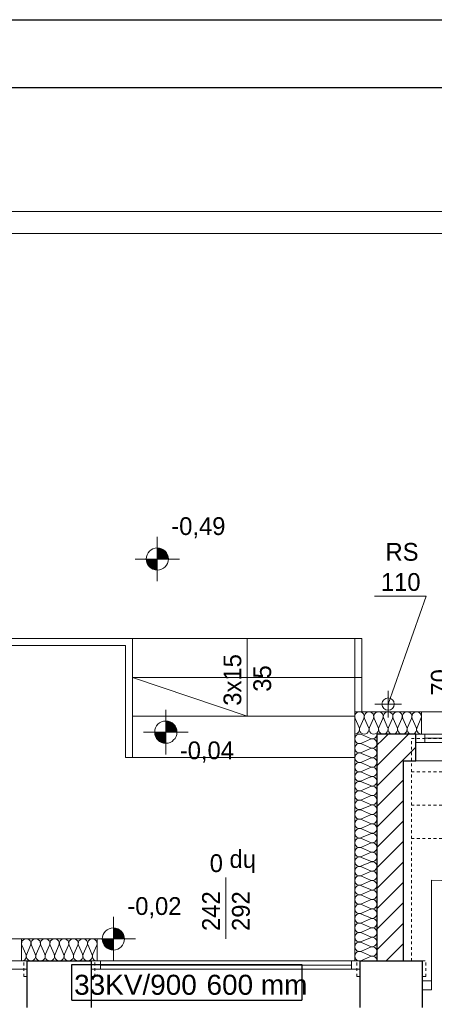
# Model space of a CAD drawing. Extents: x -220425 to -93252, y -20065 to 80294.
# Tile 23 of 103: x -181929 to -178196, y 2255 to 11109. Entities that reach past the tile are written whole.
import ezdxf
from ezdxf.lldxf.tags import DXFTag

# ---------------------------------------------------------------- set-up
doc = ezdxf.new("R2010")
doc.units = 0
doc.header["$MEASUREMENT"] = 0
doc.set_wipeout_variables(frame=1)
doc.linetypes.add('Hidden Line', pattern=[50, 25, -25])
for name, color, linetype in [('#kan_san-op', 34, 'Continuous'), ('_TABELA', 7, 'Continuous'), ('IS_Text_Odbiornikow_Therm', 7, 'Continuous')]:
    doc.layers.add(name, color=color, linetype=linetype)
for name, color, linetype, lineweight in [('#ks', 34, 'Continuous', 30), ('ARCH dach_Nr_Pióra__46', 5, 'Continuous', 13), ('Arch rynny_Nr_Pióra__21', 7, 'Continuous', 9), ('Arch schody_Nr_Pióra__21', 7, 'Continuous', 9), ('Arch wyburzenia_Nr_Pióra__46', 5, 'Continuous', 13), ('Arch ściany nośne_Nr_Pióra__21', 7, 'Continuous', 9), ('Arch ściany nośne_Nr_Pióra__27', 7, 'Continuous', 30), ('INWENT RZĘDNE_Nr_Pióra__21', 7, 'Continuous', 9), ('INWENT.ŚCIANY_Nr_Pióra__1', 7, 'Continuous', 25), ('INWENT.ŚCIANY_Nr_Pióra__101', 8, 'Continuous', 13), ('PODKŁAD', 252, 'Continuous', 35), ('RAMKA', 255, 'Continuous', 35)]:
    doc.layers.add(name, color=color, linetype=linetype, lineweight=lineweight)
for name, color, linetype, lineweight, true_color in [('Arch drzwi_Nr_Pióra__4', 7, 'Continuous', 9, 0x029e21), ('Arch ocieplenie_Nr_Pióra__22', 7, 'Continuous', 9, 0x7f7f7f), ('Arch okna_Nr_Pióra__4', 7, 'Continuous', 9, 0x029e21)]:
    doc.layers.add(name, color=color, linetype=linetype, lineweight=lineweight, true_color=true_color)
doc.styles.add('GENERATED_STYLE_2', font='txt')
doc.styles.add('GENERATED_STYLE_6', font='txt')
doc.styles.get("Standard").update_dxf_attribs({"font": 'txt', "bigfont": 'BIGFONT.SHX'})
tags = doc.linetypes.add('SOLID', pattern=[10, 10, 0]).pattern_tags.tags
tags[6:7] = [DXFTag(74, 4), DXFTag(75, 0), DXFTag(340, '0'), DXFTag(46, 0.0), DXFTag(50, 0.0), DXFTag(44, 0.0), DXFTag(45, 0.0)]
tags[4:5] = [DXFTag(74, 4), DXFTag(75, 0), DXFTag(340, '0'), DXFTag(46, 0.0), DXFTag(50, 0.0), DXFTag(44, 0.0), DXFTag(45, 0.0)]
pattern_1 = [(45, (0, 0), (-91.92388, 91.92388), [])]

# ---------------------------------------------------------------- blocks, each defined once
blk = doc.blocks.new('parter')
at = {"layer": 'Arch ściany nośne_Nr_Pióra__21', "linetype": 'Continuous'}
h = blk.add_hatch(dxfattribs=at)
h.set_pattern_fill('Common_Brick', color=252, style=0, pattern_type=2)
h.set_pattern_definition(pattern_1)
h.paths.add_polyline_path([(-178472.4, 2644.9), (-178472.4, 4444.9), (-178712.4, 4684.9), (-178712.4, 2644.9)], flags=0)
h = blk.add_hatch(dxfattribs=at)
h.set_pattern_fill('Common_Brick', color=252, style=0, pattern_type=2)
h.set_pattern_definition(pattern_1)
h.paths.add_polyline_path([(-178362.4, 4684.9), (-178712.4, 4684.9), (-178472.4, 4444.9), (-178362.4, 4444.9)], flags=0)
at = {"layer": 'INWENT RZĘDNE_Nr_Pióra__21', "linetype": 'Continuous'}
for points in [[(-180690.2, 6258.8), (-180590.2, 6258.8), (-180597.8, 6297.1), (-180619.5, 6329.5), (-180651.9, 6351.2), (-180690.2, 6358.8)], [(-180690.2, 6258.8), (-180790.2, 6258.8), (-180782.6, 6220.5), (-180760.9, 6188.1), (-180728.5, 6166.4), (-180690.2, 6158.8)], [(-180613.6, 4702.2), (-180513.6, 4702.2), (-180521.2, 4740.4), (-180542.9, 4772.9), (-180575.3, 4794.6), (-180613.6, 4802.2)], [(-180613.6, 4702.2), (-180713.6, 4702.2), (-180706, 4663.9), (-180684.3, 4631.5), (-180651.8, 4609.8), (-180613.6, 4602.2)], [(-181086, 2842.2), (-180986, 2842.2), (-180993.6, 2880.5), (-181015.3, 2913), (-181047.7, 2934.6), (-181086, 2942.2)], [(-181086, 2842.2), (-181186, 2842.2), (-181178.4, 2804), (-181156.7, 2771.5), (-181124.3, 2749.9), (-181086, 2742.2)]]:
    blk.add_hatch(color=252, dxfattribs=at).paths.add_polyline_path(points, flags=0)
at = {"layer": 'ARCH dach_Nr_Pióra__46', "color": 252, "linetype": 'Hidden Line'}
blk.add_line((-178912.4, 4884.9), (-173282.4, 4884.9), dxfattribs=at)
at = {"layer": 'Arch drzwi_Nr_Pióra__4', "color": 252, "linetype": 'Continuous'}
for p, q in [((-178222.4, 2464.9), (-178222.4, 3372.1)), ((-178302.4, 2464.9), (-178302.4, 2384.9)), ((-178302.4, 2464.9), (-178222.4, 2464.9)), ((-178302.4, 2464.9), (-178302.4, 2384.9)), ((-178222.4, 2464.9), (-178222.4, 2384.9)), ((-178222.4, 2384.9), (-178302.4, 2384.9))]:
    blk.add_line(p, q, dxfattribs=at)
blk.add_arc((-178222.4, 2464.9), 907.2, 0, 90, dxfattribs=at)
at = {"layer": 'Arch ocieplenie_Nr_Pióra__22', "color": 252, "linetype": 'Continuous'}
for p, q in [((-178908.8, 4825.3), (-178873.1, 4744.4)), ((-178865.9, 4744.4), (-178830.3, 4825.3)), ((-178823.1, 4825.3), (-178787.4, 4744.4)), ((-178780.2, 4744.4), (-178744.6, 4825.3)), ((-178737.4, 4825.3), (-178701.7, 4744.4)), ((-178694.5, 4744.4), (-178658.8, 4825.3)), ((-178651.6, 4825.3), (-178616, 4744.4)), ((-178608.8, 4744.4), (-178573.1, 4825.3)), ((-178565.9, 4825.3), (-178530.3, 4744.4)), ((-178523.1, 4744.4), (-178487.4, 4825.3)), ((-178480.2, 4825.3), (-178444.6, 4744.4)), ((-178437.4, 4744.4), (-178401.7, 4825.3)), ((-178394.5, 4825.3), (-178358.8, 4744.4)), ((-178351.6, 4744.4), (-178316, 4825.3)), ((-178772, 4645.9), (-178852.8, 4681.3)), ((-178852.8, 4603.4), (-178772, 4638.8)), ((-178772, 4560.9), (-178852.8, 4596.3)), ((-178852.8, 4518.4), (-178772, 4553.8)), ((-178772, 4475.9), (-178852.8, 4511.3)), ((-178852.8, 4433.4), (-178772, 4468.8)), ((-178772, 4390.9), (-178852.8, 4426.3)), ((-178852.8, 4348.4), (-178772, 4383.8)), ((-178772, 4305.9), (-178852.8, 4341.3)), ((-178852.8, 4263.4), (-178772, 4298.8)), ((-178772, 4220.9), (-178852.8, 4256.3)), ((-178852.8, 4178.4), (-178772, 4213.8)), ((-178772, 4135.9), (-178852.8, 4171.3)), ((-178852.8, 4093.4), (-178772, 4128.8)), ((-178772, 4050.9), (-178852.8, 4086.3)), ((-178852.8, 4008.4), (-178772, 4043.8)), ((-178772, 3965.9), (-178852.8, 4001.3)), ((-178852.8, 3923.4), (-178772, 3958.8)), ((-178772, 3880.9), (-178852.8, 3916.3)), ((-178852.8, 3838.4), (-178772, 3873.8)), ((-178772, 3795.9), (-178852.8, 3831.3)), ((-178852.8, 3753.4), (-178772, 3788.8)), ((-178772, 3710.9), (-178852.8, 3746.3)), ((-178852.8, 3668.4), (-178772, 3703.8)), ((-178772, 3625.9), (-178852.8, 3661.3)), ((-178852.8, 3583.4), (-178772, 3618.8)), ((-178772, 3540.9), (-178852.8, 3576.3)), ((-178852.8, 3498.4), (-178772, 3533.8)), ((-178772, 3455.9), (-178852.8, 3491.3)), ((-178852.8, 3413.4), (-178772, 3448.8)), ((-178772, 3370.9), (-178852.8, 3406.3)), ((-178852.8, 3328.4), (-178772, 3363.8)), ((-178772, 3285.9), (-178852.8, 3321.3)), ((-178852.8, 3243.4), (-178772, 3278.8)), ((-178772, 3200.9), (-178852.8, 3236.3)), ((-178852.8, 3158.4), (-178772, 3193.8)), ((-178772, 3115.9), (-178852.8, 3151.3)), ((-178852.8, 3073.4), (-178772, 3108.8)), ((-178772, 3030.9), (-178852.8, 3066.3)), ((-178852.8, 2988.4), (-178772, 3023.8)), ((-178772, 2945.9), (-178852.8, 2981.3)), ((-178852.8, 2903.4), (-178772, 2938.8)), ((-178772, 2860.9), (-178852.8, 2896.3)), ((-178852.8, 2818.4), (-178772, 2853.8)), ((-181908.8, 2785.3), (-181873.5, 2704.4)), ((-181866.3, 2704.4), (-181831, 2785.3)), ((-181823.8, 2785.3), (-181788.5, 2704.4)), ((-181781.3, 2704.4), (-181746, 2785.3)), ((-181738.8, 2785.3), (-181703.5, 2704.4)), ((-181696.3, 2704.4), (-181661, 2785.3)), ((-181653.8, 2785.3), (-181618.5, 2704.4)), ((-181611.3, 2704.4), (-181576, 2785.3)), ((-181568.8, 2785.3), (-181533.5, 2704.4)), ((-181526.3, 2704.4), (-181491, 2785.3)), ((-181483.8, 2785.3), (-181448.5, 2704.4)), ((-181441.3, 2704.4), (-181406, 2785.3)), ((-181398.8, 2785.3), (-181363.5, 2704.4)), ((-181356.3, 2704.4), (-181321, 2785.3)), ((-181313.8, 2785.3), (-181278.5, 2704.4)), ((-181271.3, 2704.4), (-181236, 2785.3)), ((-178772, 2775.9), (-178852.8, 2811.3)), ((-178852.8, 2733.4), (-178772, 2768.8)), ((-178772, 2690.9), (-178852.8, 2726.3)), ((-178852.8, 2648.4), (-178772, 2683.8))]:
    blk.add_line(p, q, dxfattribs=at)
for centre, major_axis, ratio, start_param, end_param in [((-178869.5, 4842.3), (42.9, 0), 0.992495, 5.870392, 9.837571), ((-178783.8, 4842.3), (42.9, 0), 0.992495, 5.870392, 9.837571), ((-178698.1, 4842.3), (42.9, 0), 0.992495, 5.870392, 9.837571), ((-178612.4, 4842.3), (42.9, 0), 0.992495, 5.870392, 9.837571), ((-178526.7, 4842.3), (42.9, 0), 0.992495, 5.870392, 9.837571), ((-178441, 4842.3), (42.9, 0), 0.992495, 5.870392, 9.837571), ((-178355.2, 4842.3), (42.9, 0), 0.992495, 5.870392, 9.837571), ((-178912.4, 4727.4), (42.9, 0), 0.992495, 4.712389, 6.695979), ((-178826.7, 4727.4), (42.9, 0), 0.992495, 2.7288, 6.695979), ((-178741, 4727.4), (42.9, 0), 0.992495, 2.7288, 6.695979), ((-178655.2, 4727.4), (42.9, 0), 0.992495, 2.7288, 6.695979), ((-178569.5, 4727.4), (42.9, 0), 0.992495, 2.7288, 6.695979), ((-178483.8, 4727.4), (42.9, 0), 0.992495, 2.7288, 6.695979), ((-178398.1, 4727.4), (42.9, 0), 0.992495, 2.7288, 6.695979), ((-178312.4, 4727.4), (42.9, 0), 0.992495, 2.7288, 4.712389), ((-178869.8, 4642.4), (-42.5, 0), 0.999163, 4.299595, 8.266775), ((-178754.9, 4684.8), (-42.5, 0), 0.999163, 1.158004, 3.141593), ((-178754.9, 4599.8), (-42.5, 0), 0.999163, 1.158004, 5.125183), ((-178869.8, 4557.4), (-42.5, 0), 0.999163, 4.299595, 8.266775), ((-178869.8, 4472.4), (-42.5, 0), 0.999163, 4.299595, 8.266775), ((-178754.9, 4514.8), (-42.5, 0), 0.999163, 1.158004, 5.125183), ((-178869.8, 4387.4), (-42.5, 0), 0.999163, 4.299595, 8.266775), ((-178754.9, 4429.8), (-42.5, 0), 0.999163, 1.158004, 5.125183), ((-178869.8, 4302.4), (-42.5, 0), 0.999163, 4.299595, 8.266775), ((-178754.9, 4344.8), (-42.5, 0), 0.999163, 1.158004, 5.125183), ((-178869.8, 4217.4), (-42.5, 0), 0.999163, 4.299595, 8.266775), ((-178754.9, 4259.8), (-42.5, 0), 0.999163, 1.158004, 5.125183), ((-178869.8, 4132.4), (-42.5, 0), 0.999163, 4.299595, 8.266775), ((-178754.9, 4174.8), (-42.5, 0), 0.999163, 1.158004, 5.125183), ((-178869.8, 4047.4), (-42.5, 0), 0.999163, 4.299595, 8.266775), ((-178754.9, 4089.8), (-42.5, 0), 0.999163, 1.158004, 5.125183), ((-178869.8, 3962.4), (-42.5, 0), 0.999163, 4.299595, 8.266775), ((-178754.9, 4004.8), (-42.5, 0), 0.999163, 1.158004, 5.125183), ((-178869.8, 3877.4), (-42.5, 0), 0.999163, 4.299595, 8.266775), ((-178754.9, 3919.8), (-42.5, 0), 0.999163, 1.158004, 5.125183), ((-178869.8, 3792.4), (-42.5, 0), 0.999163, 4.299595, 8.266775), ((-178754.9, 3834.8), (-42.5, 0), 0.999163, 1.158004, 5.125183), ((-178869.8, 3707.4), (-42.5, 0), 0.999163, 4.299595, 8.266775), ((-178754.9, 3749.8), (-42.5, 0), 0.999163, 1.158004, 5.125183), ((-178869.8, 3622.4), (-42.5, 0), 0.999163, 4.299595, 8.266775), ((-178754.9, 3664.8), (-42.5, 0), 0.999163, 1.158004, 5.125183), ((-178869.8, 3537.4), (-42.5, 0), 0.999163, 4.299595, 8.266775), ((-178754.9, 3579.8), (-42.5, 0), 0.999163, 1.158004, 5.125183), ((-178869.8, 3452.4), (-42.5, 0), 0.999163, 4.299595, 8.266775), ((-178754.9, 3494.8), (-42.5, 0), 0.999163, 1.158004, 5.125183), ((-178754.9, 3409.8), (-42.5, 0), 0.999163, 1.158004, 5.125183), ((-178869.8, 3367.4), (-42.5, 0), 0.999163, 4.299595, 8.266775), ((-178754.9, 3324.8), (-42.5, 0), 0.999163, 1.158004, 5.125183), ((-178869.8, 3282.4), (-42.5, 0), 0.999163, 4.299595, 8.266775), ((-178754.9, 3239.8), (-42.5, 0), 0.999163, 1.158004, 5.125183), ((-178869.8, 3197.4), (-42.5, 0), 0.999163, 4.299595, 8.266775), ((-178754.9, 3154.8), (-42.5, 0), 0.999163, 1.158004, 5.125183), ((-178869.8, 3112.4), (-42.5, 0), 0.999163, 4.299595, 8.266775), ((-178754.9, 3069.8), (-42.5, 0), 0.999163, 1.158004, 5.125183), ((-178869.8, 3027.4), (-42.5, 0), 0.999163, 4.299595, 8.266775), ((-178754.9, 2984.8), (-42.5, 0), 0.999163, 1.158004, 5.125183), ((-178869.8, 2942.4), (-42.5, 0), 0.999163, 4.299595, 8.266775), ((-178754.9, 2899.8), (-42.5, 0), 0.999163, 1.158004, 5.125183), ((-181869.9, 2802.3), (0, 42.5), 0.999163, 4.299595, 8.266775), ((-181784.9, 2802.3), (0, 42.5), 0.999163, 4.299595, 8.266775), ((-181699.9, 2802.3), (0, 42.5), 0.999163, 4.299595, 8.266775), ((-181614.9, 2802.3), (0, 42.5), 0.999163, 4.299595, 8.266775), ((-181529.9, 2802.3), (0, 42.5), 0.999163, 4.299595, 8.266775), ((-181444.9, 2802.3), (0, 42.5), 0.999163, 4.299595, 8.266775), ((-181359.9, 2802.3), (0, 42.5), 0.999163, 4.299595, 8.266775), ((-181274.9, 2802.3), (0, 42.5), 0.999163, 4.299595, 8.266775), ((-178869.8, 2857.4), (-42.5, 0), 0.999163, 4.299595, 8.266775), ((-178754.9, 2814.8), (-42.5, 0), 0.999163, 1.158004, 5.125183), ((-178869.8, 2772.4), (-42.5, 0), 0.999163, 4.299595, 8.266775), ((-178754.9, 2729.8), (-42.5, 0), 0.999163, 1.158004, 5.125183), ((-181912.4, 2687.4), (0, 42.5), 0.999163, 3.141593, 5.125182), ((-181827.4, 2687.4), (0, 42.5), 0.999163, 1.158004, 5.125183), ((-181742.4, 2687.4), (0, 42.5), 0.999163, 1.158004, 5.125183), ((-181657.4, 2687.4), (0, 42.5), 0.999163, 1.158004, 5.125183), ((-181572.4, 2687.4), (0, 42.5), 0.999163, 1.158004, 5.125183), ((-181487.4, 2687.4), (0, 42.5), 0.999163, 1.158004, 5.125183), ((-181402.4, 2687.4), (0, 42.5), 0.999163, 1.158004, 5.125183), ((-181317.4, 2687.4), (0, 42.5), 0.999163, 1.158004, 5.125183), ((-181232.4, 2687.4), (0, 42.5), 0.999163, 1.158004, 3.141593), ((-178869.8, 2687.4), (-42.5, 0), 0.999163, 4.299595, 8.266775), ((-178754.9, 2644.9), (-42.5, 0), 0.999163, 3.141593, 5.125182)]:
    blk.add_ellipse(centre, major_axis=major_axis, ratio=ratio, start_param=start_param, end_param=end_param, dxfattribs=at)
at = {"layer": 'Arch okna_Nr_Pióra__4', "color": 252, "linetype": 'Continuous'}
for p, q in [((-178362.4, 4684.9), (-177662.4, 4684.9)), ((-178362.4, 4609.9), (-177662.4, 4609.9)), ((-178282.4, 4609.9), (-178282.4, 4684.9)), ((-178282.4, 4647.4), (-177742.4, 4647.4)), ((-178362.4, 4444.9), (-177662.4, 4444.9)), ((-180072.4, 2844.9), (-180072.4, 3394.9)), ((-184232.4, 2844.9), (-181912.4, 2844.9)), ((-184282.4, 2644.9), (-181862.4, 2644.9)), ((-184282.4, 2569.9), (-181862.4, 2569.9)), ((-181282.4, 2644.9), (-178862.4, 2644.9)), ((-181282.4, 2569.9), (-178862.4, 2569.9)), ((-181202.4, 2569.9), (-181202.4, 2644.9)), ((-181202.4, 2607.4), (-178942.4, 2607.4)), ((-178942.4, 2569.9), (-178942.4, 2644.9))]:
    blk.add_line(p, q, dxfattribs=at)
at = {"layer": 'Arch rynny_Nr_Pióra__21', "color": 252, "linetype": 'Continuous'}
for p, q in [((-178733.1, 5923.5), (-178270.4, 5923.5)), ((-178270.4, 5923.5), (-178612.4, 4954.9)), ((-178612.4, 4834.9), (-178612.4, 5074.9)), ((-178492.4, 4954.9), (-178732.4, 4954.9))]:
    blk.add_line(p, q, dxfattribs=at)
blk.add_circle((-178612.4, 4954.9), 55, dxfattribs=at)
at = {"layer": 'Arch schody_Nr_Pióra__21', "color": 252, "linetype": 'Continuous'}
for p, q in [((-175732.4, 9384.9), (-185022.4, 9384.9)), ((-175732.4, 9184.9), (-184822.4, 9184.9)), ((-184572.4, 5544.9), (-180912.4, 5544.9)), ((-180912.4, 5544.9), (-178847.4, 5544.9)), ((-180912.4, 4474.9), (-180912.4, 5544.9)), ((-179879.9, 5544.9), (-179879.9, 4844.9)), ((-178912.4, 4884.9), (-178912.4, 5544.9)), ((-178847.4, 4884.9), (-178847.4, 5544.9)), ((-184572.4, 5479.9), (-180977.4, 5479.9)), ((-180977.4, 4474.9), (-180977.4, 5479.9)), ((-179879.9, 4844.9), (-180912.4, 5194.9)), ((-180912.4, 5194.9), (-178847.4, 5194.9)), ((-180912.4, 4844.9), (-178912.4, 4844.9)), ((-180977.4, 4474.9), (-180912.4, 4474.9)), ((-180912.4, 4474.9), (-178912.4, 4474.9))]:
    blk.add_line(p, q, dxfattribs=at)
at = {"layer": 'Arch wyburzenia_Nr_Pióra__46', "color": 252, "linetype": 'Continuous'}
for p, q in [((-178912.4, 4884.9), (-175282.4, 4884.9)), ((-178912.4, 2644.9), (-178912.4, 4884.9)), ((-178312.4, 4684.9), (-178312.4, 4884.9)), ((-181912.4, 2644.9), (-181912.4, 2844.9)), ((-181912.4, 2844.9), (-181232.4, 2844.9)), ((-181232.4, 2844.9), (-181232.4, 2644.9))]:
    blk.add_line(p, q, dxfattribs=at)
at = {"layer": 'Arch ściany nośne_Nr_Pióra__27', "color": 252, "linetype": 'Continuous'}
for p, q in [((-178712.4, 4684.9), (-178712.4, 2644.9)), ((-178362.4, 4684.9), (-178712.4, 4684.9)), ((-178362.4, 4444.9), (-178362.4, 4684.9)), ((-178472.4, 2644.9), (-178472.4, 4444.9)), ((-178472.4, 4444.9), (-178362.4, 4444.9)), ((-178712.4, 2644.9), (-178472.4, 2644.9))]:
    blk.add_line(p, q, dxfattribs=at)
at = {"layer": 'INWENT RZĘDNE_Nr_Pióra__21', "color": 252, "linetype": 'Continuous'}
for p, q in [((-180690.2, 6058.8), (-180690.2, 6458.8)), ((-180890.2, 6258.8), (-180490.2, 6258.8)), ((-180613.6, 4502.2), (-180613.6, 4902.2)), ((-180813.6, 4702.2), (-180413.6, 4702.2)), ((-181086, 2642.2), (-181086, 3042.2)), ((-181286, 2842.2), (-180886, 2842.2))]:
    blk.add_line(p, q, dxfattribs=at)
for centre in [(-180690.2, 6258.8), (-180613.6, 4702.2), (-181086, 2842.2)]:
    blk.add_circle(centre, 100, dxfattribs=at)
at = {"layer": 'INWENT.ŚCIANY_Nr_Pióra__1', "color": 252, "linetype": 'Continuous'}
for p, q in [((-181862.4, 2644.9), (-181282.4, 2644.9)), ((-181862.4, 2224.9), (-181862.4, 2644.9)), ((-181282.4, 2224.9), (-181282.4, 2644.9)), ((-178862.4, 2644.9), (-178302.4, 2644.9)), ((-178862.4, 2224.9), (-178862.4, 2644.9)), ((-178302.4, 2224.9), (-178302.4, 2644.9))]:
    blk.add_line(p, q, dxfattribs=at)
at = {"layer": 'INWENT.ŚCIANY_Nr_Pióra__101', "color": 252, "linetype": 'Hidden Line'}
for p, q in [((-178402.4, 2644.9), (-178402.4, 4644.9)), ((-178402.4, 4644.9), (-175682.4, 4644.9)), ((-178402.4, 4344.9), (-175682.4, 4344.9)), ((-178402.4, 4044.9), (-175682.4, 4044.9)), ((-178402.4, 3744.9), (-175682.4, 3744.9)), ((-181892.4, 2644.9), (-181862.4, 2644.9)), ((-181892.4, 2504.9), (-181892.4, 2644.9)), ((-181282.4, 2644.9), (-181252.4, 2644.9)), ((-181252.4, 2504.9), (-181252.4, 2644.9)), ((-178892.4, 2504.9), (-178892.4, 2644.9)), ((-178892.4, 2644.9), (-178862.4, 2644.9)), ((-178302.4, 2644.9), (-178272.4, 2644.9)), ((-178272.4, 2504.9), (-178272.4, 2644.9)), ((-181892.4, 2504.9), (-181862.4, 2504.9)), ((-181252.4, 2504.9), (-181282.4, 2504.9)), ((-178892.4, 2504.9), (-178862.4, 2504.9)), ((-178272.4, 2504.9), (-178302.4, 2504.9))]:
    blk.add_line(p, q, dxfattribs=at)
at = {"layer": 'Arch okna_Nr_Pióra__4', "color": 252, "linetype": 'Continuous', "style": 'GENERATED_STYLE_6'}
for s, rotation, p in [('70', 90, (-178066.6, 5030.3)), ('hp 0', 180, (-179801.9, 3604.2)), ('242', 90, (-180126.6, 2914.1)), ('292', 90, (-179857.8, 2914.1))]:
    blk.add_text(s, height=160, rotation=rotation, dxfattribs=at).set_placement(p)
at = {"layer": 'Arch rynny_Nr_Pióra__21', "color": 252, "linetype": 'Continuous', "style": 'GENERATED_STYLE_6'}
for s, p in [('RS', (-178635.1, 6243.3)), ('110', (-178677, 5972.5))]:
    blk.add_text(s, height=160, dxfattribs=at).set_placement(p)
at = {"layer": 'Arch schody_Nr_Pióra__21', "color": 252, "linetype": 'Continuous', "style": 'GENERATED_STYLE_6'}
for s, p in [('3x15', (-179934.1, 4939.6)), ('35', (-179665.4, 5065.3))]:
    blk.add_text(s, height=160, rotation=90, dxfattribs=at).set_placement(p)
at = {"layer": 'INWENT RZĘDNE_Nr_Pióra__21', "color": 252, "char_height": 160, "attachment_point": 7, "style": 'GENERATED_STYLE_2'}
for s, insert in [('{-0,49}', (-180564.4, 6445.1)), ('{-0,04}', (-180487.7, 4428.6)), ('{-0,02}', (-180960.2, 3028.5))]:
    blk.add_mtext(s, dxfattribs=dict(at, insert=insert))
blk = doc.blocks.new('A$C382C6C0C')
at = {"layer": '#ks', "color": 7, "lineweight": -3}
for p, q in [((-248.51, 61), (3951.49, 61)), ((0, 0), (3890.49, 0))]:
    blk.add_line(p, q, dxfattribs=at)
blk = doc.blocks.new('A$C689C700D')
at = {"layer": '#ks', "color": 1, "lineweight": 35, "xscale": 10, "yscale": 10, "zscale": 10}
blk.add_blockref('A$C382C6C0C', (-37652.8, 28364), dxfattribs=at)
blk = doc.blocks.new('A$C68A3096F')
at = {"layer": 'RAMKA'}
blk.add_blockref('A$C689C700D', (2590, 0), dxfattribs=at)

msp = doc.modelspace()

# ---------------------------------------------------------------- linework, layer by layer
at = {"layer": 'IS_Text_Odbiornikow_Therm', "color": 18, "linetype": 'SOLID', "ltscale": 10, "true_color": 0x000000}
for p, q in [((-181459, 2291.8), (-181459, 2611.8)), ((-181459, 2611.8), (-179389, 2611.8)), ((-179389, 2611.8), (-179389, 2291.8)), ((-181459, 2291.8), (-179389, 2291.8))]:
    msp.add_line(p, q, dxfattribs=at)

# ---------------------------------------------------------------- block references
at = {"layer": 'PODKŁAD'}
msp.add_blockref('parter', (0, 0), dxfattribs=at)
msp.add_blockref('parter', (0, 0), dxfattribs=at)

# ---------------------------------------------------------------- texts
at = {"layer": 'IS_Text_Odbiornikow_Therm', "color": 18, "linetype": 'SOLID', "ltscale": 10, "true_color": 0x000000, "char_height": 180, "attachment_point": 7}
for s, insert in [('\\fArial|b0|i0;33KV/900', (-181439, 2337.8)), ('\\fArial|b0|i0;600 mm', (-180246.9, 2337.8))]:
    msp.add_mtext(s, dxfattribs=dict(at, insert=insert))

# ---------------------------------------------------------------- next in the draw order: wipeouts: each hides what was drawn before it
at = {"ltscale": 10}
msp.add_wipeout([(-200770.3, 11108.9), (-158770.3, 11108.9), (-159380.3, 10498.9), (-198285.2, 10498.9), (-198285.2, -17981.1), (-159380.3, -17981.1), (-158770.3, -18591.1), (-200770.3, -18591.1)], dxfattribs=at).dxf.layer = '#kan_san-op'

# ---------------------------------------------------------------- next in the draw order: block references
at = {"layer": '_TABELA', "color": 7}
msp.add_blockref('A$C68A3096F', (-163222.4, -17865.1), dxfattribs=at)

doc.saveas('drawing.dxf')
